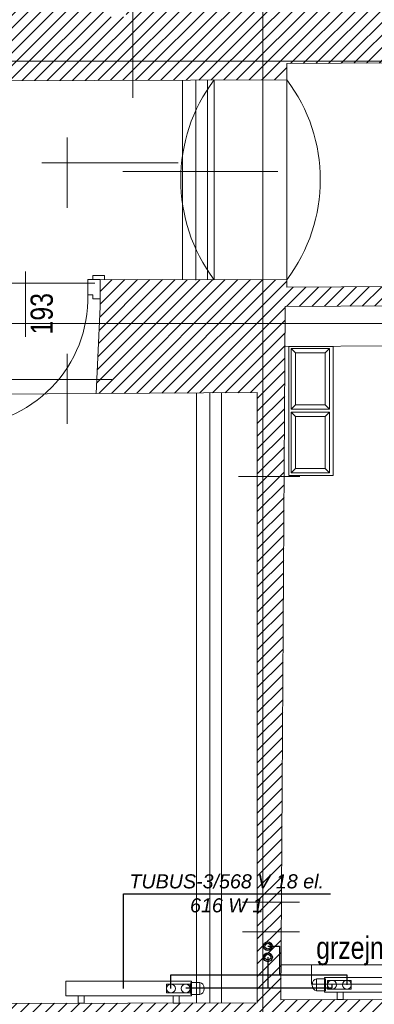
# Model space of a CAD drawing. Header units: millimetres. Extents: x -573548 to 674770, y -210017 to -47794.
# Tile 52 of 234: x 112037 to 114430, y -154851 to -148203. Entities that reach past the tile are written whole.
import ezdxf
from ezdxf.enums import TextEntityAlignment as Align
from ezdxf.lldxf.tags import DXFTag

# ---------------------------------------------------------------- set-up
doc = ezdxf.new("R2010")
doc.units = ezdxf.units.MM
for name, color, linetype, lineweight in [('A.05 RZUT 1 PIĘTRA_is$0$0_Nr_pióra__12', 8, 'Continuous', 9), ('A.05 RZUT 1 PIĘTRA_is$0$0_Nr_pióra__25', 8, 'Continuous', 9), ('A.05 RZUT 1 PIĘTRA_is$0$A-DRZWI_Nr_pióra__9', 8, 'Continuous', 9), ('A.05 RZUT 1 PIĘTRA_is$0$belki nad_Nr_pióra__1', 8, 'Continuous', 9), ('A.05 RZUT 1 PIĘTRA_is$0$CO TO JEST_Nr_pióra__1', 8, 'Continuous', 9), ('A.05 RZUT 1 PIĘTRA_is$0$DIM MALY_Nr_pióra__8', 8, 'Continuous', 9), ('A.05 RZUT 1 PIĘTRA_is$0$Drawing & Figure_Nr_pióra__18', 8, 'Continuous', 9), ('A.05 RZUT 1 PIĘTRA_is$0$DRZWI_Nr_pióra__41', 8, 'Continuous', 9), ('A.05 RZUT 1 PIĘTRA_is$0$linia nadproza_Nr_pióra__1', 8, 'Continuous', 9), ('A.05 RZUT 1 PIĘTRA_is$0$Nowe_0_Nr_pióra__59', 8, 'Continuous', 9), ('A.05 RZUT 1 PIĘTRA_is$0$Nowe_Annotation - Text_Nr_pióra__59', 8, 'Continuous', 9), ('A.05 RZUT 1 PIĘTRA_is$0$Nowe_GRZEJNIK_Nr_pióra__59', 8, 'Continuous', 9), ('A.05 RZUT 1 PIĘTRA_is$0$opisy inne_Nr_pióra__1', 8, 'Continuous', 9), ('A.05 RZUT 1 PIĘTRA_is$0$OSIE_Nr_pióra__1', 8, 'Continuous', 9), ('A.05 RZUT 1 PIĘTRA_is$0$podciagi_Nr_pióra__1', 8, 'Continuous', 9), ('A.05 RZUT 1 PIĘTRA_is$0$Structural - Bearing_Nr_pióra__21', 8, 'Continuous', 9), ('A.05 RZUT 1 PIĘTRA_is$0$Structural - Grid', 8, 'Continuous', 9), ('A.05 RZUT 1 PIĘTRA_is$0$Structural - Grid_Nr_pióra__17', 8, 'Continuous', 9), ('FLUID-Powrót', 7, 'Continuous', 30), ('FLUID-Zasilanie', 7, 'Continuous', 30), ('SAN_Armatura CO na rozwinięciu', 7, 'Continuous', 13), ('SAN_Armatura CO na rzucie', 7, 'Continuous', 13), ('SAN_Grzejniki CO na rzucie', 7, 'Continuous', 13), ('SAN_Przewody powrotne CO na rzucie', 5, 'Continuous', 40), ('SAN_Przewody zasilające CO na rzucie', 1, 'Continuous', 40)]:
    doc.layers.add(name, color=color, linetype=linetype, lineweight=lineweight)
doc.layers.add('SAN_Etykiety grzejników CO na rzucie', color=7, linetype='Continuous')
doc.layers.add('SAN_Piony CO na rzucie', color=8, linetype='Continuous')
doc.styles.add('A.05 RZUT 1 PIĘTRA_is$0$STYL_AUTOMATYCZNY_1', font='arial.ttf')
doc.styles.add('A.05 RZUT 1 PIĘTRA_is$0$STYL_AUTOMATYCZNY_4', font='arial.ttf', dxfattribs={"width": 0.8})
doc.styles.add('A.05 RZUT 1 PIĘTRA_is$0$STYL_AUTOMATYCZNY_7', font='arial.ttf', dxfattribs={"width": 0.8})
doc.styles.add('Etykiety grzejników CO na rzucie', font='ariali.ttf')
tags = doc.linetypes.add('DASH', pattern=[15, 10, -5]).pattern_tags.tags
tags[6:7] = [DXFTag(74, 4), DXFTag(75, 0), DXFTag(340, '0'), DXFTag(46, 0.0), DXFTag(50, 0.0), DXFTag(44, 0.0), DXFTag(45, 0.0)]
tags[4:5] = [DXFTag(74, 4), DXFTag(75, 0), DXFTag(340, '0'), DXFTag(46, 0.0), DXFTag(50, 0.0), DXFTag(44, 0.0), DXFTag(45, 0.0)]
pattern_1 = [(45, (0, 0), (-42.426407, 42.426407), [])]

# ---------------------------------------------------------------- blocks, each defined once
blk = doc.blocks.new('A.05 RZUT 1 PIĘTRA_is$0$Standardowy znacznik osi')
at = {"layer": 'A.05 RZUT 1 PIĘTRA_is$0$Structural - Grid_Nr_pióra__17'}
blk.add_line((1000, 0), (17855.4, 0), dxfattribs=at)
at = {"layer": 'A.05 RZUT 1 PIĘTRA_is$0$Structural - Grid_Nr_pióra__17', "style": 'A.05 RZUT 1 PIĘTRA_is$0$STYL_AUTOMATYCZNY_1'}
for tag, p in [('AC_MarkerText_1_0', (5, -80)), ('AC_MarkerText_1_1', (19360.4, -80))]:
    blk.add_attdef(tag, text='', height=350, rotation=270, dxfattribs=at).set_placement(p, align=Align.TOP_CENTER)
blk = doc.blocks.new('A.05 RZUT 1 PIĘTRA_is$0$Standardowy znacznik osi_3')
at = {"layer": 'A.05 RZUT 1 PIĘTRA_is$0$Structural - Grid_Nr_pióra__17'}
blk.add_line((2962.2, 0), (40906.6, 0), dxfattribs=at)
at = {"layer": 'A.05 RZUT 1 PIĘTRA_is$0$Structural - Grid_Nr_pióra__17', "style": 'A.05 RZUT 1 PIĘTRA_is$0$STYL_AUTOMATYCZNY_1'}
for tag, p in [('AC_MarkerText_1_0', (-250, -335)), ('AC_MarkerText_1_1', (44118.7, -335))]:
    blk.add_attdef(tag, text='', height=350, rotation=180, dxfattribs=at).set_placement(p, align=Align.TOP_CENTER)
blk = doc.blocks.new('A.05 RZUT 1 PIĘTRA_is$0$Standardowy znacznik osi_4')
at = {"layer": 'A.05 RZUT 1 PIĘTRA_is$0$Structural - Grid_Nr_pióra__17'}
blk.add_line((1000, 0), (42868.7, 0), dxfattribs=at)
at = {"layer": 'A.05 RZUT 1 PIĘTRA_is$0$Structural - Grid_Nr_pióra__17', "style": 'A.05 RZUT 1 PIĘTRA_is$0$STYL_AUTOMATYCZNY_1'}
for tag, p in [('AC_MarkerText_1_0', (-250, -335)), ('AC_MarkerText_1_1', (44118.7, -335))]:
    blk.add_attdef(tag, text='', height=350, rotation=180, dxfattribs=at).set_placement(p, align=Align.TOP_CENTER)
blk = doc.blocks.new('A.05 RZUT 1 PIĘTRA_is')
at = {"layer": 'A.05 RZUT 1 PIĘTRA_is$0$Drawing & Figure_Nr_pióra__18'}
h = blk.add_hatch(dxfattribs=at)
h.set_pattern_fill('Common_Brick_0001', color=256, style=0, pattern_type=2)
h.set_pattern_definition(pattern_1)
h.paths.add_polyline_path([(107002, -98581.8, 0.420514), (107052, -98632.9), (108086.6, -98629.3), (113084.1, -98612.3), (113633, -98610.4), (114124, -98608.8), (114124.1, -98500), (114125.5, -98500), (114813.7, -98495.8), (115356.2, -98492.6), (115356.2, -98382.9), (115357, -98362.8), (115372.7, -97992.8), (115059.1, -97992.8), (114813.7, -97992.8), (114134.1, -97992.8), (114134.1, -97892.9), (113754.1, -97892.9), (113754.1, -97341), (113754.1, -96932.9), (114134.1, -96932.9), (114134.1, -95797.3), (114134.1, -95742.8), (114004.1, -95742.1), (113586.7, -95858.2), (113588.5, -97341), (113589.1, -97902.7), (113084.1, -97903.6), (113039.1, -97903.7), (113039.1, -97903.9), (113039.1, -98183.7), (112899.1, -98183.7), (112899.1, -97903.9), (109246.8, -97910.1), (109246.8, -97909.8), (108086.6, -97911.7), (107534.3, -97912.6), (107543.3, -97341), (107569.6, -95662.9), (107159.6, -95652.5), (107159.6, -95653.3), (107029.6, -95683.1), (107029.4, -95683.1), (107018, -96942.8), (107460, -96942.9), (107460, -97341), (107460, -97912.8), (107009.2, -97912.7)])
h = blk.add_hatch(dxfattribs=at)
h.set_pattern_fill('Common_Brick_0001', color=256, style=0, pattern_type=2)
h.set_pattern_definition(pattern_1)
h.paths.add_polyline_path([(111169, -104848), (111078.9, -105102.1), (111079.8, -105238.5), (111093.8, -105358.4), (111103.4, -105358.4, -0.383982), (111139.1, -105393.5), (111151.4, -105393.4), (111151.5, -105408.4, 1.205804), (111199.5, -105440.3), (111214.3, -105440.2), (111214.4, -105457.7), (111297.1, -105457.2), (111297.3, -105457.1), (113184.3, -105444.1), (113225.6, -105444), (113225.5, -105426.5), (113240.3, -105426.4, 0.263086), (113263.3, -105443.8), (113271.3, -105443.8, 0.761796), (113278.6, -105387.7), (113278.5, -105372.8), (113725.3, -105371.2), (114172.1, -105369.5), (114172.2, -105384.4, 0.761796), (114179.9, -105440.4), (114187.8, -105440.4, 0.263086), (114210.7, -105422.8), (114225.5, -105422.8), (114225.6, -105440.3), (114308.2, -105439.9), (116761.7, -105424.2), (116761.6, -105406.7), (116776.3, -105406.6, 1.205804), (116824, -105374.1), (116823.9, -105359.1), (116836.2, -105359.1, -0.383982), (116871.5, -105323.5), (116881, -105323.5), (116893.6, -105203.4), (116892.8, -105060.8), (116795.3, -104814), (114084.3, -104820.4), (114085.5, -104584.5), (114085.8, -104584.5), (114087.2, -104362.2), (114088.5, -104162.2), (114106.6, -101286.9), (114113.8, -100140.1), (114813.7, -100135.9), (115334.3, -100132.7), (115321.7, -100127), (115334.3, -100127), (115334.3, -99997), (115321.5, -99997), (115144.1, -100010.9), (115144.1, -100003.9), (115059.1, -100004.4), (114813.7, -100005.9), (114124.1, -100010), (114124, -99958.8), (113634.3, -99958.4), (113634.3, -99958.8, -0.0001), (113634, -99958.4), (113589.1, -99958.4), (113509.1, -99958.3), (113509.1, -99961), (113419.1, -99960.9), (113419.1, -99958.3), (112864.4, -99957.8), (112864.4, -100087.8), (112864.4, -100142.9), (112838.3, -100727.8), (113924.9, -100721.2), (113924.9, -101286.9), (113924.9, -104162.2), (113924.9, -104362.2), (113924.9, -104841.3), (113684.1, -104841.9), (113604.1, -104842.1), (113514.1, -104842.3)])
at = {"layer": 'A.05 RZUT 1 PIĘTRA_is$0$0_Nr_pióra__12'}
blk.add_line((113017.3, -99228.9), (114062.9, -99228.9), dxfattribs=at)
at = {"layer": 'A.05 RZUT 1 PIĘTRA_is$0$0_Nr_pióra__25'}
for p, q in [((112642.8, -99473.1), (112642.8, -98999.3)), ((112470.3, -99170.1), (113390.7, -99170.1)), ((112642.8, -100932.8), (112642.8, -100459)), ((112942.3, -100632.5), (111936, -100632.5))]:
    blk.add_line(p, q, dxfattribs=at)
at = {"layer": 'A.05 RZUT 1 PIĘTRA_is$0$A-DRZWI_Nr_pióra__9'}
blk.add_line((112360.7, -99902.7), (112360.7, -100343.7), dxfattribs=at)
blk.add_lwpolyline([(111918.2, -100072.7), (111918.2, -100948, 0.42244), (112780.4, -100060.8)], format="xyb", dxfattribs=at)
at = {"layer": 'A.05 RZUT 1 PIĘTRA_is$0$belki nad_Nr_pióra__1'}
for p, q in [((113419.1, -98611.2), (113419.1, -99960.9)), ((113589.1, -98611.2), (113589.1, -99960.9)), ((113514.1, -100723.7), (113514.1, -104843.8)), ((113684.1, -100722.7), (113684.1, -104842.8))]:
    blk.add_line(p, q, dxfattribs=at)
at = {"layer": 'A.05 RZUT 1 PIĘTRA_is$0$CO TO JEST_Nr_pióra__1'}
blk.add_line((115894, -104584.5), (114085.5, -104584.5), dxfattribs=at)
at = {"layer": 'A.05 RZUT 1 PIĘTRA_is$0$DIM MALY_Nr_pióra__8'}
for p, q in [((113084.1, -97807.7), (113084.1, -98731.1)), ((113799.2, -101286.9), (114211.7, -101286.9)), ((113824.6, -104162.2), (114208.8, -104162.2)), ((113824.6, -104362.2), (114208.8, -104362.2))]:
    blk.add_line(p, q, dxfattribs=at)
at = {"layer": 'A.05 RZUT 1 PIĘTRA_is$0$DRZWI_Nr_pióra__41'}
blk.add_line((112816.1, -99957.8), (112864.4, -99957.8), dxfattribs=at)
blk.add_lwpolyline([(112864.4, -100087.8), (112816.1, -100087.8), (112816.1, -100060.8), (112780.4, -100060.8), (112780.4, -99957.8), (112816.1, -99957.8), (112816.1, -99929.7)], dxfattribs=at)
blk.add_lwpolyline([(112816.1, -99929.7), (112890.2, -99929.7, -0.414334), (112894.2, -99933.7), (112894.2, -99957.8)], format="xyb", dxfattribs=at)
at = {"layer": 'A.05 RZUT 1 PIĘTRA_is$0$linia nadproza_Nr_pióra__1'}
for p, q in [((113634.1, -98610.4), (113634.3, -99958.8)), ((114124, -98608.8), (114124, -99958.8)), ((111899.1, -99982.9), (112829.1, -99982.9)), ((117944.1, -100387), (114112.1, -100410.1)), ((111797.1, -100734.1), (112837, -100727.8))]:
    blk.add_line(p, q, dxfattribs=at)
at = {"layer": 'A.05 RZUT 1 PIĘTRA_is$0$Nowe_0_Nr_pióra__59'}
for points in [[(114137.2, -100410.6), (114437.2, -100410.6), (114437.2, -101280.6), (114137.2, -101280.6)], [(114152.6, -100422.9), (114412.6, -100422.9), (114412.6, -100832.9), (114152.6, -100832.9)], [(114382.6, -100802.9), (114182.6, -100802.9), (114182.6, -100452.9), (114382.6, -100452.9)], [(114152.6, -100852.9), (114412.6, -100852.9), (114412.6, -101262.9), (114152.6, -101262.9)], [(114382.6, -101232.9), (114182.6, -101232.9), (114182.6, -100882.9), (114382.6, -100882.9)]]:
    blk.add_lwpolyline(points, close=True, dxfattribs=at)
for points in [[(114182.6, -100452.9), (114152.6, -100422.9)], [(114382.6, -100452.9), (114412.6, -100422.9)], [(114182.6, -100802.9), (114152.6, -100832.9)], [(114382.6, -100802.9), (114412.6, -100832.9)], [(114182.6, -100882.9), (114152.6, -100852.9)], [(114382.6, -100882.9), (114412.6, -100852.9)], [(114182.6, -101232.9), (114152.6, -101262.9)], [(114382.6, -101232.9), (114412.6, -101262.9)]]:
    blk.add_lwpolyline(points, dxfattribs=at)
at = {"layer": 'A.05 RZUT 1 PIĘTRA_is$0$Nowe_GRZEJNIK_Nr_pióra__59'}
blk.add_lwpolyline([(114289.7, -104714.5), (115589.7, -104714.5), (115589.7, -104584.5), (114289.7, -104584.5)], close=True, dxfattribs=at)
at = {"layer": 'A.05 RZUT 1 PIĘTRA_is$0$OSIE_Nr_pióra__1'}
for p, q in [((113509.1, -98611.2), (113509.1, -99961)), ((113604.1, -100723.2), (113604.1, -104843.3))]:
    blk.add_line(p, q, dxfattribs=at)
at = {"layer": 'A.05 RZUT 1 PIĘTRA_is$0$podciagi_Nr_pióra__1'}
for centre, start, end in [((114529.7, -99283.8), 142.99071, 217.00929), ((113228.5, -99283.8), 322.99071, 37.00929)]:
    blk.add_arc(centre, 1121.4, start, end, dxfattribs=at)
at = {"layer": 'A.05 RZUT 1 PIĘTRA_is$0$Structural - Bearing_Nr_pióra__21'}
for p, q in [((114124.1, -98500), (114124, -98608.8)), ((115356.2, -98492.6), (114124.1, -98500)), ((114124, -98608.8), (107052, -98632.9)), ((112864.4, -99957.8), (112864.4, -100142.9)), ((114124, -99958.8), (112864.4, -99957.8)), ((114124, -99958.8), (114124.1, -100010)), ((115333.5, -100002.7), (114124.1, -100010)), ((112864.4, -100142.9), (112838.3, -100727.8)), ((114113.8, -100140.1), (114084.3, -104820.4)), ((115334.3, -100132.7), (114113.8, -100140.1)), ((113924.9, -100721.2), (112838.3, -100727.8)), ((113924.9, -100721.2), (113924.9, -104841.3)), ((116795.3, -104814), (114084.3, -104820.4)), ((113924.9, -104841.3), (111169, -104848))]:
    blk.add_line(p, q, dxfattribs=at)
at = {"layer": 'A.05 RZUT 1 PIĘTRA_is$0$Structural - Grid', "zscale": 1000}
for name, p, rotation in [('A.05 RZUT 1 PIĘTRA_is$0$Standardowy znacznik osi', (113962.3, -108395.1), 90), ('A.05 RZUT 1 PIĘTRA_is$0$Standardowy znacznik osi_4', (121683.4, -98482.5), 180), ('A.05 RZUT 1 PIĘTRA_is$0$Standardowy znacznik osi_3', (121683.4, -100254.9), 180)]:
    blk.add_blockref(name, p, dxfattribs=dict(at, rotation=rotation))
at = {"layer": 'A.05 RZUT 1 PIĘTRA_is$0$Nowe_Annotation - Text_Nr_pióra__59', "insert": (114322.4, -104589.7), "char_height": 150, "attachment_point": 7, "style": 'A.05 RZUT 1 PIĘTRA_is$0$STYL_AUTOMATYCZNY_7'}
blk.add_mtext('\\A1;{\\pql;\\fArial|b0|i0|c238|p0;\\W0.800000;grzejnik }', dxfattribs=at)
at = {"layer": 'A.05 RZUT 1 PIĘTRA_is$0$opisy inne_Nr_pióra__1', "insert": (112471.1, -100188.9), "char_height": 150, "attachment_point": 5, "rotation": 90, "style": 'A.05 RZUT 1 PIĘTRA_is$0$STYL_AUTOMATYCZNY_4'}
blk.add_mtext('\\A1;{\\pqc;\\fArial|b0|i0|c238|p0;\\W0.800000;193}', dxfattribs=at)
blk = doc.blocks.new('CZLVK_P_55_5_85_5_10')
at = {"layer": 'SAN_Grzejniki CO na rzucie'}
for points in [[(-340, -50), (-340, 0), (-300, 0), (-300, -50)], [(300, -50), (300, 0), (340, 0), (340, -50)], [(-425, -150), (425, -150), (425, -50), (-425, -50), (-425, -150)]]:
    blk.add_lwpolyline(points, dxfattribs=at)
blk = doc.blocks.new('VERTPIPECOSUPPLY_P')
at = {"layer": 'SAN_Przewody zasilające CO na rzucie', "lineweight": 13}
blk.add_circle((0, 0), 30, dxfattribs=at)
blk = doc.blocks.new('VERTPIPECORETURN_P')
at = {"layer": 'SAN_Przewody powrotne CO na rzucie', "lineweight": 13}
blk.add_circle((0, 0), 30, dxfattribs=at)
blk = doc.blocks.new('ZTGRZVK_P')
at = {"layer": 'SAN_Armatura CO na rozwinięciu'}
blk.add_lwpolyline([(50, 40), (110, 40), (110, -40), (50, -40), (50, 40)], dxfattribs=at)
blk.add_ellipse((110, 0), major_axis=(0, 40), ratio=0.75, start_param=3.141593, end_param=6.283185, dxfattribs=at)
blk = doc.blocks.new('ZAWGVK_P')
at = {"layer": 'SAN_Armatura CO na rzucie'}
blk.add_lwpolyline([(-80, 30), (80, 30), (80, -30), (-80, -30), (-80, 30)], dxfattribs=at)
blk = doc.blocks.new('CZLVK_P_55_5_135_5_10')
at = {"layer": 'SAN_Grzejniki CO na rzucie'}
for points in [[(-580, -50), (-580, 0), (-540, 0), (-540, -50)], [(540, -50), (540, 0), (580, 0), (580, -50)], [(-665, -150), (665, -150), (665, -50), (-665, -50), (-665, -150)]]:
    blk.add_lwpolyline(points, dxfattribs=at)

msp = doc.modelspace()

# ---------------------------------------------------------------- linework, layer by layer
at = {"layer": 'FLUID-Powrót', "color": 142, "linetype": 'DASH', "ltscale": 10}
msp.add_line((114145, -154740), (114145, -154719.7), dxfattribs=at)
for points in [[(113712.1, -154533.6), (113712.1, -154740)], [(113159.1, -154740), (114145, -154740)]]:
    msp.add_lwpolyline(points, dxfattribs=at)
at = {"layer": 'FLUID-Powrót', "color": 142, "linetype": 'DASH', "ltscale": 2}
msp.add_circle((113712.1, -154533.6), 30, dxfattribs=at)
at = {"layer": 'FLUID-Powrót', "color": 142, "linetype": 'DASH', "ltscale": 10}
msp.add_circle((113711.7, -154533.6), 20, dxfattribs=at)
at = {"layer": 'FLUID-Zasilanie', "color": 11, "linetype": 'Continuous'}
msp.add_line((114245, -154652), (114245, -154719.7), dxfattribs=at)
for points in [[(113711.7, -154459), (113789.4, -154459), (113789.4, -154652)], [(113057.6, -154652), (114245, -154652)], [(113057.6, -154744.6), (113057.6, -154652)]]:
    msp.add_lwpolyline(points, dxfattribs=at)
for centre, radius in [((113711.3, -154459, 0), 30), ((113711.7, -154459), 20)]:
    msp.add_circle(centre, radius, dxfattribs=at)
at = {"layer": 'SAN_Etykiety grzejników CO na rzucie'}
for p, q in [((112737.6, -154744.6), (112737.6, -154104.6)), ((112737.6, -154104.6), (114134.6, -154104.6))]:
    msp.add_line(p, q, dxfattribs=at)

# ---------------------------------------------------------------- block references
at = {"color": 150}
msp.add_blockref('A.05 RZUT 1 PIĘTRA_is', (-284.4, -50000), dxfattribs=at)
at = {"layer": 'SAN_Armatura CO na rzucie', "rotation": 180}
for name, p in [('ZTGRZVK_P', (114150, -154719.7)), ('ZAWGVK_P', (114195, -154719.7))]:
    msp.add_blockref(name, p, dxfattribs=at)
at = {"layer": 'SAN_Armatura CO na rzucie', "xscale": -1, "rotation": 180}
for name, p in [('ZAWGVK_P', (113107.6, -154744.6)), ('ZTGRZVK_P', (113142.6, -154744.6))]:
    msp.add_blockref(name, p, dxfattribs=at)
at = {"layer": 'SAN_Grzejniki CO na rzucie', "xscale": -1, "rotation": 180}
msp.add_blockref('CZLVK_P_55_5_85_5_10', (112772.6, -154844.6), dxfattribs=at)
at = {"layer": 'SAN_Grzejniki CO na rzucie', "rotation": 180}
msp.add_blockref('CZLVK_P_55_5_135_5_10', (114760, -154819.7), dxfattribs=at)
at = {"layer": 'SAN_Piony CO na rzucie'}
for name, p in [('VERTPIPECORETURN_P', (114145, -154719.7)), ('VERTPIPECOSUPPLY_P', (114245, -154719.7))]:
    msp.add_blockref(name, p, dxfattribs=at)
at = {"layer": 'SAN_Piony CO na rzucie', "xscale": -1}
for name, p in [('VERTPIPECOSUPPLY_P', (113057.6, -154744.6)), ('VERTPIPECORETURN_P', (113157.6, -154744.6))]:
    msp.add_blockref(name, p, dxfattribs=at)

# ---------------------------------------------------------------- texts
at = {"layer": 'SAN_Etykiety grzejników CO na rzucie', "style": 'Etykiety grzejników CO na rzucie'}
for s, p in [('TUBUS-3/568 V 18 el.', (112777.6, -154068.6)), ('616 W 1', (113186.6, -154230.6))]:
    msp.add_text(s, height=95, dxfattribs=at).set_placement(p)

doc.saveas('drawing.dxf')
